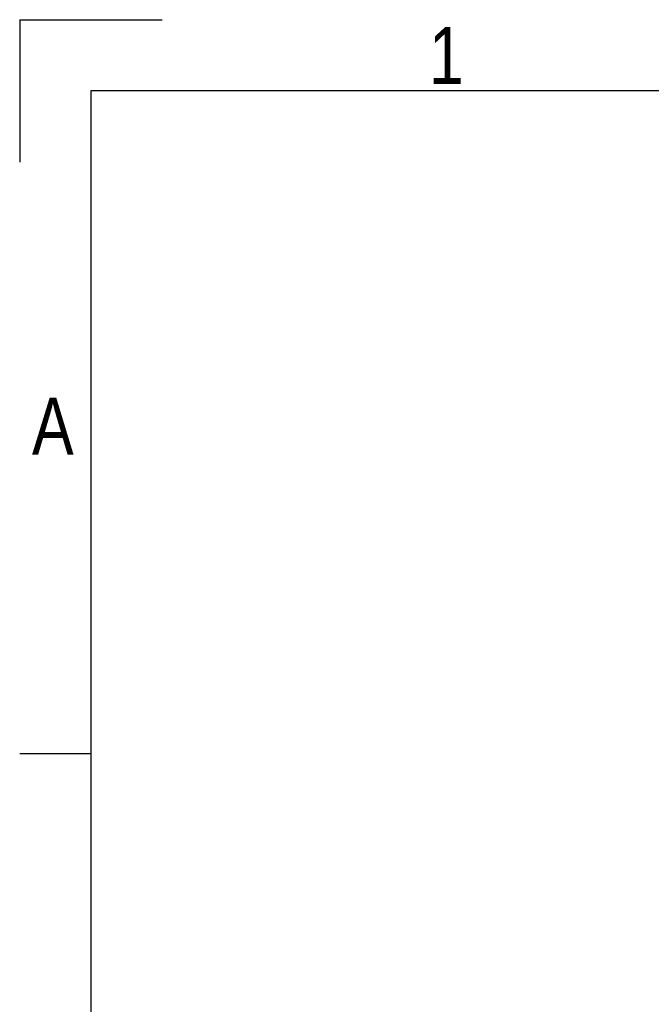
# Model space of a CAD drawing. Header units: millimetres. Extents: x 0 to 420, y 0 to 297.
# Tile 12 of 58: x 0 to 46, y 226 to 297. Entities that reach past the tile are written whole.
import ezdxf

# ---------------------------------------------------------------- set-up
doc = ezdxf.new("R2010")
doc.units = ezdxf.units.MM
doc.layers.add('CARTIGLIO', color=140, linetype='Continuous')
doc.styles.add('SLDTEXTSTYLE2', font='TXT', dxfattribs={"width": 0.821468})

msp = doc.modelspace()

# ---------------------------------------------------------------- linework, layer by layer
at = {"layer": 'CARTIGLIO', "linetype": 'Continuous'}
for p, q in [((0.0059, 296.9968), (0.0059, 286.6484)), ((0.0059, 296.9968), (10.3543, 296.9968)), ((414.8274, 291.8226), (5.1801, 291.8226)), ((5.1801, 291.8226), (5.1801, 5.171)), ((5.1801, 243.7024), (0.0059, 243.7024))]:
    msp.add_line(p, q, dxfattribs=at)

# ---------------------------------------------------------------- texts
at = {"layer": 'CARTIGLIO', "char_height": 4.1394, "attachment_point": 2, "style": 'SLDTEXTSTYLE2'}
for s, insert in [('1', (31.0075, 296.4629)), ('A', (2.4139, 269.5569))]:
    msp.add_mtext(s, dxfattribs=dict(at, insert=insert))

doc.saveas('drawing.dxf')
